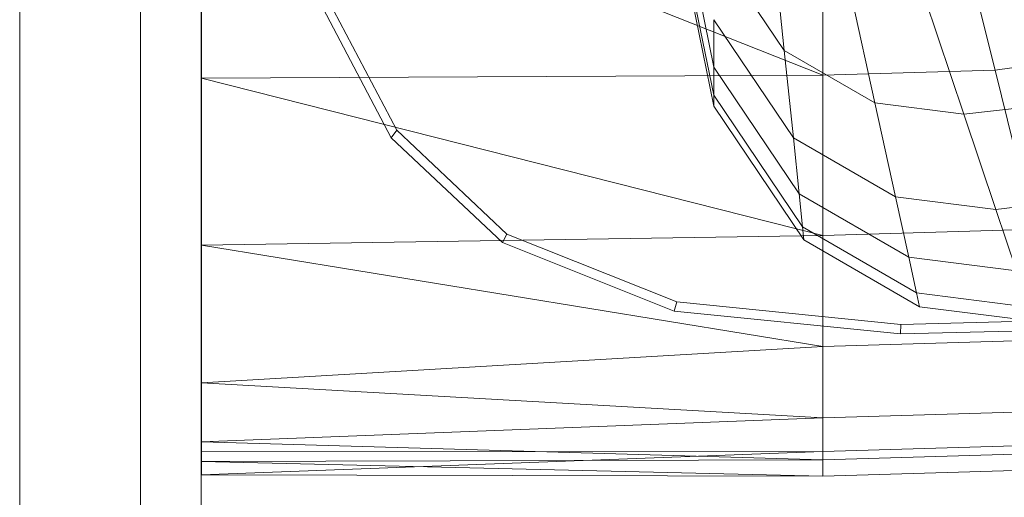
# Model space of a CAD drawing. Header units: metres. Extents: x 397.7 to 427.5, y 12.6 to 28.4.
# Tile 26 of 124: x 404.4383 to 404.6011, y 26.3506 to 26.4295. Entities that reach past the tile are written whole.
import ezdxf

# ---------------------------------------------------------------- set-up
doc = ezdxf.new("R2010")
doc.units = ezdxf.units.M
for name, color, linetype, lineweight in [('02_MOBILIARIO', 7, 'Continuous', 18), ('A-DETL-____-MBND', 7, 'Continuous', 18), ('A-GENM-____-OTLN', 7, 'Continuous', 18)]:
    doc.layers.add(name, color=color, linetype=linetype, lineweight=lineweight)

# ---------------------------------------------------------------- blocks, each defined once
blk = doc.blocks.new('Family - LONDR55-XX_ZZ-ARQ-CAA-M3D-Londres55-151283-08_CLI_AIRE_P5')
at = {"layer": 'A-GENM-____-OTLN', "color": 253, "true_color": 0xaaaaaa}
for p, q in [((0.6, 0.03), (0, 0.03)), ((0.6, 0.03), (0, 0.03)), ((0, 0.01), (0.6, 0.01)), ((0, 0.01), (0.6, 0.01)), ((0.6, 0.01), (0, 0.01)), ((0, 0.01), (0.6, 0.01)), ((0, 0), (0.6, 0)), ((0.6, 0), (0, 0))]:
    blk.add_line(p, q, dxfattribs=at)
blk = doc.blocks.new('Family - Mirall P5-151289-08_CLI_AIRE_P5')
blk.add_blockref('Family - LONDR55-XX_ZZ-ARQ-CAA-M3D-Londres55-151283-08_CLI_AIRE_P5', (0, 0))
blk = doc.blocks.new('Family - Rentamans P5-151313-08_CLI_AIRE_P5')
at = {"layer": 'A-DETL-____-MBND', "color": 253, "true_color": 0xaaaaaa}
for p, q in [((0, 0.36146), (0, 0.00406)), ((0.08473, 0.0676), (0.07631, 0.10869)), ((0, 0.10722), (0, 0.06579)), ((0, 0.10722), (0.10273, 0.06628)), ((0.08473, 0.06117), (0.07584, 0.10456)), ((0.08473, 0.06296), (0.07598, 0.1057)), ((0.10273, 0.10137), (0.10273, 0.06628)), ((0.12264, 0.10196), (0.13123, 0.06713)), ((0.09423, 0.09119), (0.09638, 0.07036)), ((0.09638, 0.07036), (0.08473, 0.08764)), ((0.10642, 0.08414), (0.11135, 0.0617)), ((0.1184, 0.08263), (0.12606, 0.05985)), ((0.03136, 0.05592), (0.01958, 0.07835)), ((0.03228, 0.05718), (0.02062, 0.07939)), ((0.09788, 0.05596), (0.08473, 0.07545)), ((0.08473, 0.07545), (0.08473, 0.0676)), ((0.11135, 0.0617), (0.09638, 0.07036)), ((0.09638, 0.07036), (0.09788, 0.05596)), ((0.1511, 0.06981), (0.13123, 0.06713)), ((0.08473, 0.06296), (0.08473, 0.0676)), ((0.09884, 0.04668), (0.08473, 0.0676)), ((0.13123, 0.06713), (0.10273, 0.06628)), ((0.13123, 0.06713), (0.13772, 0.04082)), ((0.10273, 0.06628), (0, 0.06579)), ((0, 0.06579), (0, 0.03818)), ((0, 0.06579), (0.10273, 0.03978)), ((0.10273, 0.06628), (0.10273, 0.03978)), ((0.08473, 0.06117), (0.08473, 0.06296)), ((0.09941, 0.0412), (0.08473, 0.06296)), ((0.14581, 0.06207), (0.12606, 0.05985)), ((0.09963, 0.03908), (0.08473, 0.06117)), ((0.12606, 0.05985), (0.11135, 0.0617)), ((0.11135, 0.0617), (0.11476, 0.0462)), ((0.12606, 0.05985), (0.13135, 0.04411)), ((0.03228, 0.05718), (0.03136, 0.05592)), ((0.05051, 0.04004), (0.03228, 0.05718)), ((0.04977, 0.03861), (0.03136, 0.05592)), ((0.11476, 0.0462), (0.09788, 0.05596)), ((0.09788, 0.05596), (0.09884, 0.04668)), ((0.11696, 0.0362), (0.09884, 0.04668)), ((0.09884, 0.04668), (0.09941, 0.0412)), ((0.13135, 0.04411), (0.11476, 0.0462)), ((0.11476, 0.0462), (0.11696, 0.0362)), ((0.15363, 0.04662), (0.13135, 0.04411)), ((0.13135, 0.04411), (0.13476, 0.03396)), ((0.11825, 0.0303), (0.09941, 0.0412)), ((0.09941, 0.0412), (0.09963, 0.03908)), ((0.13772, 0.04082), (0.10273, 0.03978)), ((0.10273, 0.03978), (0, 0.03818)), ((0.05051, 0.04004), (0.04977, 0.03861)), ((0.07861, 0.02883), (0.05051, 0.04004)), ((0.11875, 0.02802), (0.09963, 0.03908)), ((0.10273, 0.03978), (0.10273, 0.02147)), ((0, 0.03818), (0, 0.01543)), ((0, 0.03818), (0.10273, 0.02147)), ((0.07816, 0.02729), (0.04977, 0.03861)), ((0.13476, 0.03396), (0.11696, 0.0362)), ((0.11696, 0.0362), (0.11825, 0.0303)), ((0.13678, 0.02796), (0.11825, 0.0303)), ((0.11825, 0.0303), (0.11875, 0.02802)), ((0.07861, 0.02883), (0.07816, 0.02729)), ((0.11566, 0.02511), (0.07861, 0.02883)), ((0.13755, 0.02565), (0.11875, 0.02802)), ((0.11557, 0.02353), (0.07816, 0.02729)), ((0.11566, 0.02511), (0.11557, 0.02353)), ((0.13755, 0.02565), (0.11566, 0.02511)), ((0.13769, 0.02408), (0.11557, 0.02353)), ((0.10273, 0.02147), (0, 0.01543)), ((0.1422, 0.02264), (0.10273, 0.02147)), ((0.10273, 0.02147), (0.10273, 0.00966)), ((0, 0.01543), (0, 0.00569)), ((0, 0.01543), (0.10273, 0.00966)), ((0.14508, 0.01092), (0.10273, 0.00966)), ((0.10273, 0.00966), (0, 0.00569)), ((0.10273, 0.00966), (0.10273, 0.00269)), ((0, 0.00569), (0, 0.00244)), ((0, 0.00569), (0.10273, 0.00269)), ((0.10273, 0.0041), (0.14525, 0.00536)), ((0, 0.00406), (0.10273, 0.00411)), ((0, 0.00026), (0.10273, 0.00411)), ((0, 0.00026), (0, 0.00406)), ((0.10273, 0.0041), (0.10273, 0)), ((0.10273, 0.00269), (0.14679, 0.004)), ((0.10273, 0.00269), (0, 0.00244)), ((0, 0.00244), (0, 0.00026)), ((0, 0.00244), (0.10273, 0)), ((0.10273, 0.00269), (0.10273, 0)), ((0, 0.00026), (0.10273, 0)), ((0.10273, 0), (0.14736, 0.00133))]:
    blk.add_line(p, q, dxfattribs=at)
blk = doc.blocks.new('LONDR55-XX_ZZ-ARQ-CAA-M3D-Londres55_ifc-1-08_CLI_AIRE_P5')
at = {"layer": '02_MOBILIARIO', "color": 253, "lineweight": 18, "true_color": 0xaaaaaa}
blk.add_blockref('Family - Rentamans P5-151313-08_CLI_AIRE_P5', (404.46838, 26.35405), dxfattribs=at)
at = {"layer": 'A-GENM-____-OTLN', "color": 253, "lineweight": 18, "true_color": 0xaaaaaa, "rotation": 90}
blk.add_blockref('Family - Mirall P5-151289-08_CLI_AIRE_P5', (404.46831, 26.22386), dxfattribs=at)

msp = doc.modelspace()

# ---------------------------------------------------------------- block references
at = {"lineweight": 5}
msp.add_blockref('LONDR55-XX_ZZ-ARQ-CAA-M3D-Londres55_ifc-1-08_CLI_AIRE_P5', (0, 0), dxfattribs=at)

doc.saveas('drawing.dxf')
